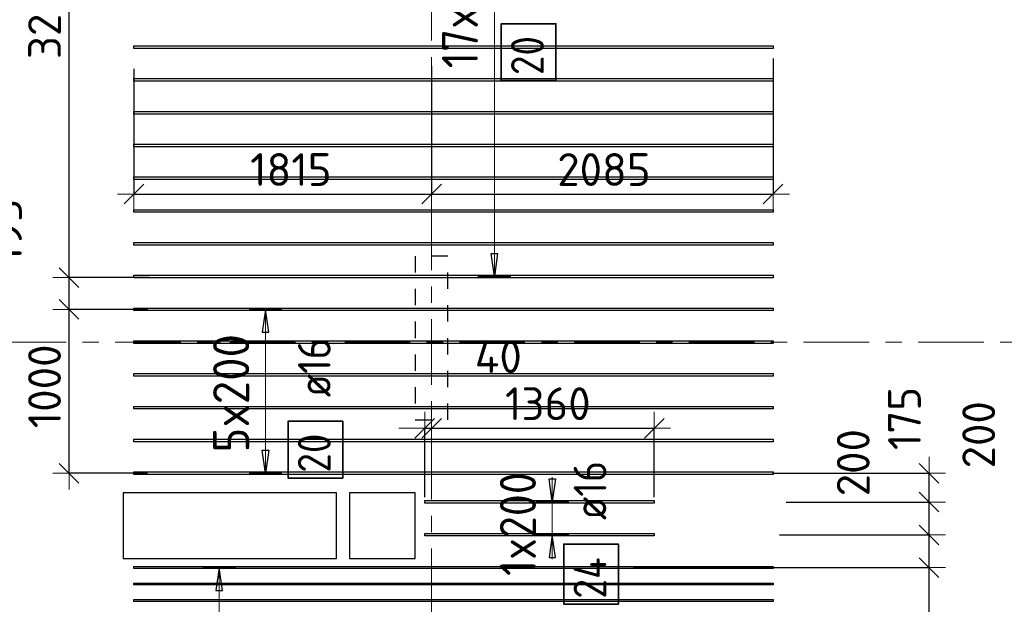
# Model space of a CAD drawing. Header units: metres. Extents: x -38 to 97, y -15 to 21.
# Tile 14 of 256: x 10.09 to 16.09, y 11.2 to 14.77. Entities that reach past the tile are written whole.
import ezdxf

# ---------------------------------------------------------------- set-up
doc = ezdxf.new("R2010")
doc.units = ezdxf.units.M
doc.header["$PDMODE"] = 65
for name, pattern in [('______11', [0.5, 0.4, -0.05, 0, -0.05]), ('______2', [0.0405, 0.03, -0.0105]), ('______5', [1.1, 0.8, -0.1, 0.1, -0.1])]:
    doc.linetypes.add(name, pattern=pattern)
for name, color, linetype, lineweight in [('XR$2$Осевая линия (1)', 7, '______5', 13), ('XR$6$Перекрытие (1)', 7, 'Continuous', 35), ('XR$6$Размерная линия (1)', 7, 'Continuous', 13)]:
    doc.layers.add(name, color=color, linetype=linetype, lineweight=lineweight)
doc.layers.add('XR$6$Арм.стержн.Доп. Арм верхн.зоны Х', color=7, linetype='Continuous', lineweight=35, true_color=0x8c8cff)
doc.layers.add('XR$7$Стена_ бетон несущ.', color=7, linetype='Continuous', lineweight=70, true_color=0xb4b496)
doc.styles.add('ISOCPEUR', font='txt')
doc.dimstyles.new('DIMSTYLE_3', dxfattribs={"dimtxt": 0.2, "dimasz": 0.2, "dimexe": 0, "dimexo": 0, "dimgap": 0.1, "dimtad": 2, "dimdec": 0, "dimlfac": 1000, "dimrnd": 5, "dimzin": 12, "dimdsep": 46, "dimtxsty": 'ISOCPEUR', "dimblk1": 'ALL_ML_STRICH', "dimblk2": 'ALL_ML_STRICH', "dimsah": 1, "dimcen": 0, "dimclrd": 7, "dimclre": 256, "dimclrt": 7, "dimadec": 0, "dimazin": 0, "dimtfac": 1, "dimtdec": 0, "dimtix": 1, "dimtmove": 2, "dimatfit": 3, "dimfxl": 0, "dimtzin": 0, "dimlwd": 0, "dimlwe": -3, "dimarcsym": 0})
doc.dimstyles.new('DIMSTYLE_36', dxfattribs={"dimtxt": 0.2, "dimasz": 0.2, "dimexe": 0, "dimexo": 0, "dimgap": 0.1, "dimtad": 2, "dimdec": 0, "dimlfac": 1000, "dimrnd": 5, "dimzin": 12, "dimdsep": 46, "dimtxsty": 'ISOCPEUR', "dimblk1": 'ALL_ML_STRICH', "dimblk2": 'ALL_ML_STRICH', "dimsah": 1, "dimcen": 0, "dimclrd": 7, "dimclre": 256, "dimclrt": 7, "dimadec": 0, "dimazin": 0, "dimtfac": 1, "dimtdec": 0, "dimtix": 1, "dimtmove": 2, "dimatfit": 3, "dimfxl": 0, "dimtvp": 1.2, "dimtzin": 0, "dimlwd": 0, "dimlwe": -3, "dimarcsym": 0})
doc.dimstyles.new('DIMSTYLE_37', dxfattribs={"dimtxt": 0.2, "dimasz": 0.2, "dimexe": 0, "dimexo": 0, "dimgap": 0.1, "dimtad": 0, "dimdec": 0, "dimlfac": 1000, "dimrnd": 5, "dimzin": 12, "dimdsep": 46, "dimtxsty": 'ISOCPEUR', "dimblk1": 'ALL_ML_STRICH', "dimblk2": 'ALL_ML_STRICH', "dimsah": 1, "dimcen": 0, "dimclrd": 7, "dimclre": 256, "dimclrt": 7, "dimadec": 0, "dimazin": 0, "dimtfac": 1, "dimtdec": 0, "dimtix": 1, "dimtmove": 2, "dimatfit": 3, "dimfxl": 0, "dimtvp": 1.2, "dimtzin": 0, "dimlwd": 0, "dimlwe": -3, "dimarcsym": 0})

# ---------------------------------------------------------------- blocks, each defined once
blk = doc.blocks.new('ALL_ML_STRICH')
at = {"color": 0, "linetype": 'ByBlock', "lineweight": -2}
for p, q in [((0, -0.5), (0, 0.5)), ((-1, 0), (0.5, 0)), ((-0.3, -0.3), (0.3, 0.3))]:
    blk.add_line(p, q, dxfattribs=at)
blk = doc.blocks.new('*D1053')
at = {"layer": 'DEFPOINTS', "color": 7, "linetype": 'Continuous', "lineweight": 13, "transparency": 33554687}
for p in [(13.8097, 11.4241), (14.6233, 9.8241), (15.6359, 9.8241)]:
    blk.add_point(p, dxfattribs=at)
at = {"layer": 'XR$6$Размерная линия (1)', "color": 9, "linetype": 'Continuous', "lineweight": -2, "true_color": 0xc7c7c7, "transparency": 33554687}
for p, q in [((13.8297, 11.4241), (15.6359, 11.4241)), ((14.6433, 9.8241), (15.6359, 9.8241))]:
    blk.add_line(p, q, dxfattribs=at)
at = {"layer": 'XR$6$Размерная линия (1)', "color": 7, "linetype": 'Continuous', "lineweight": -2, "transparency": 33554687}
blk.add_line((15.6359, 9.8241), (15.6359, 11.4241), dxfattribs=at)
at = {"layer": 'XR$6$Размерная линия (1)', "color": 7, "linetype": 'Continuous', "lineweight": 13, "transparency": 33554687, "xscale": 0.2, "yscale": 0.2, "zscale": 0.2}
for p, rotation in [((15.6359, 11.4241), 90), ((15.6359, 9.8241), 270)]:
    blk.add_blockref('ALL_ML_STRICH', p, dxfattribs=dict(at, rotation=rotation))
at = {"layer": 'XR$6$Размерная линия (1)', "color": 7, "linetype": 'Continuous', "lineweight": 13, "transparency": 33554687, "insert": (15.4859, 10.6541), "char_height": 0.2, "width": 0.8, "attachment_point": 5, "rotation": 90, "style": 'ISOCPEUR'}
blk.add_mtext('\\A1;{1600}', dxfattribs=at)
blk = doc.blocks.new('*D1054')
at = {"layer": 'DEFPOINTS', "color": 7, "linetype": 'Continuous', "lineweight": 13, "transparency": 33554687}
for p in [(14.7023, 11.6241), (13.8097, 11.4241), (15.6359, 11.4241)]:
    blk.add_point(p, dxfattribs=at)
at = {"layer": 'XR$6$Размерная линия (1)', "color": 9, "linetype": 'Continuous', "lineweight": -2, "true_color": 0xc7c7c7, "transparency": 33554687}
for p, q in [((14.7223, 11.6241), (15.6359, 11.6241)), ((13.8297, 11.4241), (15.6359, 11.4241))]:
    blk.add_line(p, q, dxfattribs=at)
at = {"layer": 'XR$6$Размерная линия (1)', "color": 7, "linetype": 'Continuous', "lineweight": -2, "transparency": 33554687}
blk.add_line((15.6359, 11.4241), (15.6359, 11.6241), dxfattribs=at)
at = {"layer": 'XR$6$Размерная линия (1)', "color": 7, "linetype": 'Continuous', "lineweight": 13, "transparency": 33554687, "xscale": 0.2, "yscale": 0.2, "zscale": 0.2}
for p, rotation in [((15.6359, 11.6241), 90), ((15.6359, 11.4241), 270)]:
    blk.add_blockref('ALL_ML_STRICH', p, dxfattribs=dict(at, rotation=rotation))
at = {"layer": 'XR$6$Размерная линия (1)', "color": 7, "linetype": 'Continuous', "lineweight": 13, "transparency": 33554687, "insert": (15.9386, 12.2347), "char_height": 0.2, "width": 0.6, "attachment_point": 5, "rotation": 90, "style": 'ISOCPEUR'}
blk.add_mtext('\\A1;{200}', dxfattribs=at)
blk = doc.blocks.new('*D1055')
at = {"layer": 'DEFPOINTS', "color": 7, "linetype": 'Continuous', "lineweight": 13, "transparency": 33554687}
for p in [(14.7428, 11.8241), (14.7023, 11.6241), (15.6359, 11.6241)]:
    blk.add_point(p, dxfattribs=at)
at = {"layer": 'XR$6$Размерная линия (1)', "color": 9, "linetype": 'Continuous', "lineweight": -2, "true_color": 0xc7c7c7, "transparency": 33554687}
for p, q in [((14.7628, 11.8241), (15.6359, 11.8241)), ((14.7223, 11.6241), (15.6359, 11.6241))]:
    blk.add_line(p, q, dxfattribs=at)
at = {"layer": 'XR$6$Размерная линия (1)', "color": 7, "linetype": 'Continuous', "lineweight": -2, "transparency": 33554687}
blk.add_line((15.6359, 11.6241), (15.6359, 11.8241), dxfattribs=at)
at = {"layer": 'XR$6$Размерная линия (1)', "color": 7, "linetype": 'Continuous', "lineweight": 13, "transparency": 33554687, "xscale": 0.2, "yscale": 0.2, "zscale": 0.2}
for p, rotation in [((15.6359, 11.8241), 90), ((15.6359, 11.6241), 270)]:
    blk.add_blockref('ALL_ML_STRICH', p, dxfattribs=dict(at, rotation=rotation))
at = {"layer": 'XR$6$Размерная линия (1)', "color": 7, "linetype": 'Continuous', "lineweight": 13, "transparency": 33554687, "insert": (15.173, 12.0643), "char_height": 0.2, "width": 0.6, "attachment_point": 5, "rotation": 90, "style": 'ISOCPEUR'}
blk.add_mtext('\\A1;{200}', dxfattribs=at)
blk = doc.blocks.new('*D1056')
at = {"layer": 'DEFPOINTS', "color": 7, "linetype": 'Continuous', "lineweight": 13, "transparency": 33554687}
for p in [(14.6613, 12.0002), (14.7428, 11.8241), (15.6359, 11.8241)]:
    blk.add_point(p, dxfattribs=at)
at = {"layer": 'XR$6$Размерная линия (1)', "color": 9, "linetype": 'Continuous', "lineweight": -2, "true_color": 0xc7c7c7, "transparency": 33554687}
for p, q in [((14.6813, 12.0002), (15.6359, 12.0002)), ((14.7628, 11.8241), (15.6359, 11.8241))]:
    blk.add_line(p, q, dxfattribs=at)
at = {"layer": 'XR$6$Размерная линия (1)', "color": 7, "linetype": 'Continuous', "lineweight": -2, "transparency": 33554687}
blk.add_line((15.6359, 11.8241), (15.6359, 12.0002), dxfattribs=at)
at = {"layer": 'XR$6$Размерная линия (1)', "color": 7, "linetype": 'Continuous', "lineweight": 13, "transparency": 33554687, "xscale": 0.2, "yscale": 0.2, "zscale": 0.2}
for p, rotation in [((15.6359, 12.0002), 90), ((15.6359, 11.8241), 270)]:
    blk.add_blockref('ALL_ML_STRICH', p, dxfattribs=dict(at, rotation=rotation))
at = {"layer": 'XR$6$Размерная линия (1)', "color": 7, "linetype": 'Continuous', "lineweight": 13, "transparency": 33554687, "insert": (15.4855, 12.3339), "char_height": 0.2, "width": 0.6, "attachment_point": 5, "rotation": 90, "style": 'ISOCPEUR'}
blk.add_mtext('\\A1;{175}', dxfattribs=at)
blk = doc.blocks.new('*D1182')
at = {"layer": 'DEFPOINTS', "color": 7, "linetype": 'Continuous', "lineweight": 13, "transparency": 33554687}
for p in [(10.7838, 14.4876), (12.6, 14.5033), (10.7838, 13.7033)]:
    blk.add_point(p, dxfattribs=at)
at = {"layer": 'XR$6$Размерная линия (1)', "color": 9, "linetype": 'Continuous', "lineweight": -2, "true_color": 0xc7c7c7, "transparency": 33554687}
for p, q in [((12.6, 14.4833), (12.6, 13.7033)), ((10.7838, 14.4676), (10.7838, 13.7033))]:
    blk.add_line(p, q, dxfattribs=at)
at = {"layer": 'XR$6$Размерная линия (1)', "color": 7, "linetype": 'Continuous', "lineweight": -2, "transparency": 33554687}
blk.add_line((10.7838, 13.7033), (12.6, 13.7033), dxfattribs=at)
at = {"layer": 'XR$6$Размерная линия (1)', "color": 7, "linetype": 'Continuous', "lineweight": 13, "transparency": 33554687, "xscale": 0.2, "yscale": 0.2, "zscale": 0.2, "rotation": 180}
blk.add_blockref('ALL_ML_STRICH', (10.7838, 13.7033), dxfattribs=at)
at = {"layer": 'XR$6$Размерная линия (1)', "color": 7, "linetype": 'Continuous', "lineweight": 13, "transparency": 33554687, "xscale": 0.2, "yscale": 0.2, "zscale": 0.2}
blk.add_blockref('ALL_ML_STRICH', (12.6, 13.7033), dxfattribs=at)
at = {"layer": 'XR$6$Размерная линия (1)', "color": 7, "linetype": 'Continuous', "lineweight": 13, "transparency": 33554687, "insert": (11.7419, 13.8533), "char_height": 0.2, "width": 0.8, "attachment_point": 5, "style": 'ISOCPEUR'}
blk.add_mtext('\\A1;{1815}', dxfattribs=at)
blk = doc.blocks.new('*D1183')
at = {"layer": 'DEFPOINTS', "color": 7, "linetype": 'Continuous', "lineweight": 13, "transparency": 33554687}
for p in [(14.6838, 14.5505), (12.6, 14.5033), (12.6, 13.7033)]:
    blk.add_point(p, dxfattribs=at)
at = {"layer": 'XR$6$Размерная линия (1)', "color": 9, "linetype": 'Continuous', "lineweight": -2, "true_color": 0xc7c7c7, "transparency": 33554687}
for p, q in [((12.6, 14.4833), (12.6, 13.7033)), ((14.6838, 14.5305), (14.6838, 13.7033))]:
    blk.add_line(p, q, dxfattribs=at)
at = {"layer": 'XR$6$Размерная линия (1)', "color": 7, "linetype": 'Continuous', "lineweight": -2, "transparency": 33554687}
blk.add_line((12.6, 13.7033), (14.6838, 13.7033), dxfattribs=at)
at = {"layer": 'XR$6$Размерная линия (1)', "color": 7, "linetype": 'Continuous', "lineweight": 13, "transparency": 33554687, "xscale": 0.2, "yscale": 0.2, "zscale": 0.2, "rotation": 180}
blk.add_blockref('ALL_ML_STRICH', (12.6, 13.7033), dxfattribs=at)
at = {"layer": 'XR$6$Размерная линия (1)', "color": 7, "linetype": 'Continuous', "lineweight": 13, "transparency": 33554687, "xscale": 0.2, "yscale": 0.2, "zscale": 0.2}
blk.add_blockref('ALL_ML_STRICH', (14.6838, 13.7033), dxfattribs=at)
at = {"layer": 'XR$6$Размерная линия (1)', "color": 7, "linetype": 'Continuous', "lineweight": 13, "transparency": 33554687, "insert": (13.6519, 13.8533), "char_height": 0.2, "width": 0.8, "attachment_point": 5, "style": 'ISOCPEUR'}
blk.add_mtext('\\A1;{2085}', dxfattribs=at)
blk = doc.blocks.new('*D1244')
at = {"layer": 'DEFPOINTS', "color": 7, "linetype": 'Continuous', "lineweight": 13, "transparency": 33554687}
for p in [(12.5589, 12.2742), (12.6, 12.2794), (12.5589, 11.8331)]:
    blk.add_point(p, dxfattribs=at)
at = {"layer": 'XR$6$Размерная линия (1)', "color": 9, "linetype": 'Continuous', "lineweight": -2, "true_color": 0xc7c7c7, "transparency": 33554687}
for p, q in [((12.5589, 11.8531), (12.5589, 12.2742)), ((12.6, 12.2742), (12.6, 12.2742))]:
    blk.add_line(p, q, dxfattribs=at)
at = {"layer": 'XR$6$Размерная линия (1)', "color": 7, "linetype": 'Continuous', "lineweight": -2, "transparency": 33554687}
blk.add_line((12.5589, 12.2742), (12.6, 12.2742), dxfattribs=at)
at = {"layer": 'XR$6$Размерная линия (1)', "color": 7, "linetype": 'Continuous', "lineweight": 13, "transparency": 33554687, "xscale": 0.2, "yscale": 0.2, "zscale": 0.2}
blk.add_blockref('ALL_ML_STRICH', (12.6, 12.2742), dxfattribs=at)
at = {"layer": 'XR$6$Размерная линия (1)', "color": 7, "linetype": 'Continuous', "lineweight": 13, "transparency": 33554687, "xscale": 0.2, "yscale": 0.2, "zscale": 0.2, "rotation": 180}
blk.add_blockref('ALL_ML_STRICH', (12.5589, 12.2742), dxfattribs=at)
at = {"layer": 'XR$6$Размерная линия (1)', "color": 7, "linetype": 'Continuous', "lineweight": 13, "transparency": 33554687, "insert": (13.0075, 12.7116), "char_height": 0.2, "width": 0.4, "attachment_point": 5, "style": 'ISOCPEUR'}
blk.add_mtext('\\A1;{40}', dxfattribs=at)
blk = doc.blocks.new('*D1245')
at = {"layer": 'DEFPOINTS', "color": 7, "linetype": 'Continuous', "lineweight": 13, "transparency": 33554687}
for p in [(12.6, 12.2794), (12.6, 12.2742), (13.9589, 11.8331)]:
    blk.add_point(p, dxfattribs=at)
at = {"layer": 'XR$6$Размерная линия (1)', "color": 9, "linetype": 'Continuous', "lineweight": -2, "true_color": 0xc7c7c7, "transparency": 33554687}
for p, q in [((12.6, 12.2742), (12.6, 12.2742)), ((13.9589, 11.8531), (13.9589, 12.2742))]:
    blk.add_line(p, q, dxfattribs=at)
at = {"layer": 'XR$6$Размерная линия (1)', "color": 7, "linetype": 'Continuous', "lineweight": -2, "transparency": 33554687}
blk.add_line((12.6, 12.2742), (13.9589, 12.2742), dxfattribs=at)
at = {"layer": 'XR$6$Размерная линия (1)', "color": 7, "linetype": 'Continuous', "lineweight": 13, "transparency": 33554687, "xscale": 0.2, "yscale": 0.2, "zscale": 0.2, "rotation": 180}
blk.add_blockref('ALL_ML_STRICH', (12.6, 12.2742), dxfattribs=at)
at = {"layer": 'XR$6$Размерная линия (1)', "color": 7, "linetype": 'Continuous', "lineweight": 13, "transparency": 33554687, "xscale": 0.2, "yscale": 0.2, "zscale": 0.2}
blk.add_blockref('ALL_ML_STRICH', (13.9589, 12.2742), dxfattribs=at)
at = {"layer": 'XR$6$Размерная линия (1)', "color": 7, "linetype": 'Continuous', "lineweight": 13, "transparency": 33554687, "insert": (13.3095, 12.4242), "char_height": 0.2, "width": 0.8, "attachment_point": 5, "style": 'ISOCPEUR'}
blk.add_mtext('\\A1;{1360}', dxfattribs=at)
blk = doc.blocks.new('*D1350')
at = {"layer": 'DEFPOINTS', "color": 7, "linetype": 'Continuous', "lineweight": 13, "transparency": 33554687}
for p in [(10.8893, 13.0002), (10.3887, 12.0002), (10.8864, 12.0002)]:
    blk.add_point(p, dxfattribs=at)
at = {"layer": 'XR$6$Размерная линия (1)', "color": 9, "linetype": 'Continuous', "lineweight": -2, "true_color": 0xc7c7c7, "transparency": 33554687}
for p, q in [((10.8693, 13.0002), (10.3887, 13.0002)), ((10.8664, 12.0002), (10.3887, 12.0002))]:
    blk.add_line(p, q, dxfattribs=at)
at = {"layer": 'XR$6$Размерная линия (1)', "color": 7, "linetype": 'Continuous', "lineweight": -2, "transparency": 33554687}
blk.add_line((10.3887, 12.0002), (10.3887, 13.0002), dxfattribs=at)
at = {"layer": 'XR$6$Размерная линия (1)', "color": 7, "linetype": 'Continuous', "lineweight": 13, "transparency": 33554687, "xscale": 0.2, "yscale": 0.2, "zscale": 0.2}
for p, rotation in [((10.3887, 13.0002), 90), ((10.3887, 12.0002), 270)]:
    blk.add_blockref('ALL_ML_STRICH', p, dxfattribs=dict(at, rotation=rotation))
at = {"layer": 'XR$6$Размерная линия (1)', "color": 7, "linetype": 'Continuous', "lineweight": 13, "transparency": 33554687, "insert": (10.2387, 12.5302), "char_height": 0.2, "width": 0.8, "attachment_point": 5, "rotation": 90, "style": 'ISOCPEUR'}
blk.add_mtext('\\A1;{1000}', dxfattribs=at)
blk = doc.blocks.new('*D1351')
at = {"layer": 'DEFPOINTS', "color": 7, "linetype": 'Continuous', "lineweight": 13, "transparency": 33554687}
for p in [(10.8968, 13.1944), (10.3887, 13.0002), (10.8893, 13.0002)]:
    blk.add_point(p, dxfattribs=at)
at = {"layer": 'XR$6$Размерная линия (1)', "color": 9, "linetype": 'Continuous', "lineweight": -2, "true_color": 0xc7c7c7, "transparency": 33554687}
for p, q in [((10.8768, 13.1944), (10.3887, 13.1944)), ((10.8693, 13.0002), (10.3887, 13.0002))]:
    blk.add_line(p, q, dxfattribs=at)
at = {"layer": 'XR$6$Размерная линия (1)', "color": 7, "linetype": 'Continuous', "lineweight": -2, "transparency": 33554687}
blk.add_line((10.3887, 13.0002), (10.3887, 13.1944), dxfattribs=at)
at = {"layer": 'XR$6$Размерная линия (1)', "color": 7, "linetype": 'Continuous', "lineweight": 13, "transparency": 33554687, "xscale": 0.2, "yscale": 0.2, "zscale": 0.2}
for p, rotation in [((10.3887, 13.1944), 90), ((10.3887, 13.0002), 270)]:
    blk.add_blockref('ALL_ML_STRICH', p, dxfattribs=dict(at, rotation=rotation))
at = {"layer": 'XR$6$Размерная линия (1)', "color": 7, "linetype": 'Continuous', "lineweight": 13, "transparency": 33554687, "insert": (10.0006, 13.4785), "char_height": 0.2, "width": 0.6, "attachment_point": 5, "rotation": 90, "style": 'ISOCPEUR'}
blk.add_mtext('\\A1;{195}', dxfattribs=at)
blk = doc.blocks.new('*D1352')
at = {"layer": 'DEFPOINTS', "color": 7, "linetype": 'Continuous', "lineweight": 13, "transparency": 33554687}
for p in [(10.6791, 16.4), (10.3887, 13.1944), (10.8968, 13.1944)]:
    blk.add_point(p, dxfattribs=at)
at = {"layer": 'XR$6$Размерная линия (1)', "color": 9, "linetype": 'Continuous', "lineweight": -2, "true_color": 0xc7c7c7, "transparency": 33554687}
for p, q in [((10.6591, 16.4), (10.3887, 16.4)), ((10.8768, 13.1944), (10.3887, 13.1944))]:
    blk.add_line(p, q, dxfattribs=at)
at = {"layer": 'XR$6$Размерная линия (1)', "color": 7, "linetype": 'Continuous', "lineweight": -2, "transparency": 33554687}
blk.add_line((10.3887, 13.1944), (10.3887, 16.4), dxfattribs=at)
at = {"layer": 'XR$6$Размерная линия (1)', "color": 7, "linetype": 'Continuous', "lineweight": 13, "transparency": 33554687, "xscale": 0.2, "yscale": 0.2, "zscale": 0.2}
for p, rotation in [((10.3887, 16.4), 90), ((10.3887, 13.1944), 270)]:
    blk.add_blockref('ALL_ML_STRICH', p, dxfattribs=dict(at, rotation=rotation))
at = {"layer": 'XR$6$Размерная линия (1)', "color": 7, "linetype": 'Continuous', "lineweight": 13, "transparency": 33554687, "insert": (10.2387, 14.8072), "char_height": 0.2, "width": 0.8, "attachment_point": 5, "rotation": 90, "style": 'ISOCPEUR'}
blk.add_mtext('\\A1;{3205}', dxfattribs=at)

msp = doc.modelspace()

# ---------------------------------------------------------------- linework, layer by layer
at = {"layer": 'XR$2$Осевая линия (1)', "color": 253, "linetype": '______11', "lineweight": 13, "true_color": 0xa0a0a0, "transparency": 33554687}
for p, q in [((12.6, 8.34), (12.6, 19.78)), ((-2.63, 12.8), (62.6, 12.8))]:
    msp.add_line(p, q, dxfattribs=at)
at = {"layer": 'XR$6$Арм.стержн.Доп. Арм верхн.зоны Х', "color": 7, "linetype": 'Continuous', "lineweight": 13, "transparency": 33554687}
for p, q in [((12.9832, 13.2002), (12.9832, 16.6002)), ((12.9832, 13.2002), (12.9832, 13.2002)), ((11.5873, 13.0002), (11.5873, 13.0002)), ((11.5873, 12.0002), (11.5873, 13.0002)), ((11.5873, 12.0002), (11.5873, 12.0002)), ((13.337, 11.8251), (13.337, 11.9751)), ((13.337, 11.6251), (13.337, 11.8251)), ((13.337, 11.6251), (13.337, 11.4751)), ((11.3047, 11.4241), (11.3047, 11.4241)), ((11.3047, 9.8241), (11.3047, 11.4241))]:
    msp.add_line(p, q, dxfattribs=at)
at = {"layer": 'XR$6$Арм.стержн.Доп. Арм верхн.зоны Х', "color": 7, "linetype": 'Continuous', "lineweight": 25, "transparency": 33554687}
for p, q in [((12.9832, 13.2002), (12.9632, 13.3402)), ((12.9632, 13.3402), (13.0032, 13.3402)), ((13.0032, 13.3402), (12.9832, 13.2002)), ((11.5873, 13.0002), (11.5673, 12.8602)), ((11.6073, 12.8602), (11.5873, 13.0002)), ((11.5673, 12.8602), (11.6073, 12.8602)), ((11.5873, 12.0002), (11.5673, 12.1402)), ((11.5673, 12.1402), (11.6073, 12.1402)), ((11.6073, 12.1402), (11.5873, 12.0002)), ((13.337, 11.8251), (13.317, 11.9651)), ((13.317, 11.9651), (13.357, 11.9651)), ((13.357, 11.9651), (13.337, 11.8251)), ((13.337, 11.6251), (13.317, 11.4851)), ((13.357, 11.4851), (13.337, 11.6251)), ((13.317, 11.4851), (13.357, 11.4851)), ((11.3047, 11.4241), (11.2847, 11.2841)), ((11.3247, 11.2841), (11.3047, 11.4241)), ((11.2847, 11.2841), (11.3247, 11.2841))]:
    msp.add_line(p, q, dxfattribs=at)
at = {"layer": 'XR$6$Арм.стержн.Доп. Арм верхн.зоны Х', "color": 253, "linetype": 'Continuous', "lineweight": -3, "true_color": 0xa0a0a0, "transparency": 33554687}
for p, q in [((12.9832, 13.2002), (12.8832, 13.2002)), ((12.9832, 13.2002), (13.0832, 13.2002)), ((11.5873, 13.0002), (11.4873, 13.0002)), ((11.5873, 13.0002), (11.6873, 13.0002)), ((11.5873, 12.0002), (11.4873, 12.0002)), ((11.5873, 12.0002), (11.6873, 12.0002)), ((13.337, 11.8251), (13.237, 11.8251)), ((13.337, 11.8251), (13.437, 11.8251)), ((13.337, 11.6251), (13.237, 11.6251)), ((13.337, 11.6251), (13.437, 11.6251)), ((11.3047, 11.4241), (11.2047, 11.4241)), ((11.3047, 11.4241), (11.4047, 11.4241))]:
    msp.add_line(p, q, dxfattribs=at)
at = {"layer": 'XR$6$Арм.стержн.Доп. Арм верхн.зоны Х', "color": 7, "linetype": 'Continuous', "lineweight": 35, "transparency": 33554687}
for points in [[(13.3585, 14.3965), (13.3585, 14.7432), (13.0251, 14.7432), (13.0251, 14.3965), (13.3585, 14.3965)], [(12.0578, 11.9706), (12.0578, 12.3173), (11.7245, 12.3173), (11.7245, 11.9706), (12.0578, 11.9706)], [(13.7403, 11.2013), (13.7403, 11.568), (13.407, 11.568), (13.407, 11.2013), (13.7403, 11.2013)]]:
    msp.add_lwpolyline(points, dxfattribs=at)
at = {"layer": 'XR$6$Арм.стержн.Доп. Арм верхн.зоны Х', "color": 7, "linetype": 'Continuous', "lineweight": 25, "transparency": 33554687}
for points in [[(10.7838, 14.6082), (14.6838, 14.6082), (14.6838, 14.5922), (10.7838, 14.5922), (10.7838, 14.6082)], [(10.7838, 14.4082), (14.6838, 14.4082), (14.6838, 14.3922), (10.7838, 14.3922), (10.7838, 14.4082)], [(10.7838, 14.2082), (14.6838, 14.2082), (14.6838, 14.1922), (10.7838, 14.1922), (10.7838, 14.2082)], [(10.7838, 14.0082), (14.6838, 14.0082), (14.6838, 13.9922), (10.7838, 13.9922), (10.7838, 14.0082)], [(10.7838, 13.8082), (14.6838, 13.8082), (14.6838, 13.7922), (10.7838, 13.7922), (10.7838, 13.8082)], [(10.7838, 13.6082), (14.6838, 13.6082), (14.6838, 13.5922), (10.7838, 13.5922), (10.7838, 13.6082)], [(10.7838, 13.4082), (14.6838, 13.4082), (14.6838, 13.3922), (10.7838, 13.3922), (10.7838, 13.4082)], [(10.7838, 13.2082), (14.6838, 13.2082), (14.6838, 13.1922), (10.7838, 13.1922), (10.7838, 13.2082)], [(10.7838, 13.0082), (14.6838, 13.0082), (14.6838, 12.9922), (10.7838, 12.9922), (10.7838, 13.0082)], [(10.7838, 12.8082), (14.6838, 12.8082), (14.6838, 12.7922), (10.7838, 12.7922), (10.7838, 12.8082)], [(10.7838, 12.6082), (14.6838, 12.6082), (14.6838, 12.5922), (10.7838, 12.5922), (10.7838, 12.6082)], [(10.7838, 12.4082), (14.6838, 12.4082), (14.6838, 12.3922), (10.7838, 12.3922), (10.7838, 12.4082)], [(10.7838, 12.2082), (14.6838, 12.2082), (14.6838, 12.1922), (10.7838, 12.1922), (10.7838, 12.2082)], [(10.7838, 12.0082), (14.6838, 12.0082), (14.6838, 11.9922), (10.7838, 11.9922), (10.7838, 12.0082)], [(12.5589, 11.8331), (13.9589, 11.8331), (13.9589, 11.8171), (12.5589, 11.8171), (12.5589, 11.8331)], [(12.5589, 11.6331), (13.9589, 11.6331), (13.9589, 11.6171), (12.5589, 11.6171), (12.5589, 11.6331)]]:
    msp.add_lwpolyline(points, dxfattribs=at)
at = {"layer": 'XR$6$Арм.стержн.Доп. Арм верхн.зоны Х', "color": 34, "linetype": 'Continuous', "lineweight": 25, "transparency": 33554687}
for points in [[(10.7838, 11.4301), (14.6838, 11.4301), (14.6838, 11.4181), (10.7838, 11.4181), (10.7838, 11.4301)], [(10.7838, 11.3301), (14.6838, 11.3301), (14.6838, 11.3181), (10.7838, 11.3181), (10.7838, 11.3301)], [(10.7838, 11.2301), (14.6838, 11.2301), (14.6838, 11.2181), (10.7838, 11.2181), (10.7838, 11.2301)]]:
    msp.add_lwpolyline(points, dxfattribs=at)
at = {"layer": 'XR$6$Перекрытие (1)', "color": 7, "linetype": 'Continuous', "lineweight": 25, "transparency": 33554687}
for p, q in [((10.7194, 11.8802), (10.7194, 11.4802)), ((12.0194, 11.8802), (10.7194, 11.8802)), ((12.0194, 11.4802), (12.0194, 11.8802)), ((12.1001, 11.8802), (12.1001, 11.4802)), ((12.5001, 11.8802), (12.1001, 11.8802)), ((12.5001, 11.4802), (12.5001, 11.8802)), ((10.7194, 11.4802), (12.0194, 11.4802)), ((12.1001, 11.4802), (12.5001, 11.4802))]:
    msp.add_line(p, q, dxfattribs=at)
at = {"layer": 'XR$7$Стена_ бетон несущ.', "color": 253, "linetype": '______2', "lineweight": -3, "true_color": 0xa0a0a0, "transparency": 33554687}
for p, q in [((12.5, 13.325), (12.4998, 13.325)), ((12.4998, 13.325), (12.4998, 12.325)), ((12.6998, 13.325), (12.5, 13.325)), ((12.6998, 12.325), (12.6998, 13.325)), ((12.4998, 12.325), (12.5, 12.325)), ((12.5, 12.325), (12.6998, 12.325))]:
    msp.add_line(p, q, dxfattribs=at)

# ---------------------------------------------------------------- texts
at = {"layer": 'XR$6$Арм.стержн.Доп. Арм верхн.зоны Х', "color": 7, "linetype": 'Continuous', "lineweight": 13, "transparency": 33554687, "char_height": 0.22, "attachment_point": 7, "rotation": 90, "style": 'ISOCPEUR'}
for s, insert, width in [('\\W0.91;17x200', (12.8832, 14.4712), 0.979318), ('\\W0.95;5x200', (11.4873, 12.1262), 0.873359), ('\\W0.89;1x200', (13.237, 11.3731), 0.823552)]:
    msp.add_mtext(s, dxfattribs=dict(at, insert=insert, width=width))
at = {"layer": 'XR$6$Арм.стержн.Доп. Арм верхн.зоны Х', "color": 7, "linetype": 'Continuous', "lineweight": 25, "transparency": 33554687, "char_height": 0.2, "attachment_point": 7, "rotation": 90, "style": 'ISOCPEUR'}
for s, insert, width in [('\\W0.87;20', (13.2851, 14.4299), 0.367208), ('\\W0.89; ø16 ', (11.9845, 12.3506), 0.749105), ('\\W0.87;20', (11.9845, 12.0039), 0.367208), ('\\W0.89; ø16 ', (13.667, 11.6013), 0.749105), ('\\W0.88;24', (13.667, 11.2346), 0.387995)]:
    msp.add_mtext(s, dxfattribs=dict(at, insert=insert, width=width))

# ---------------------------------------------------------------- dimensions: what is measured, and where the dimension line sits
at = {"layer": 'XR$6$Размерная линия (1)', "color": 7, "linetype": 'Continuous', "lineweight": 13, "transparency": 33554687}
for base, p1, p2, dimstyle, picture, middle in [((10.3887, 16.4), (10.8768, 13.1944), (10.6591, 16.4), 'DIMSTYLE_3', '*D1352', (10.2387, 14.8072)), ((10.3887, 13.1944), (10.8693, 13.0002), (10.8768, 13.1944), 'DIMSTYLE_36', '*D1351', (10.0006, 13.4785)), ((10.3887, 13.0002), (10.8664, 12.0002), (10.8693, 13.0002), 'DIMSTYLE_3', '*D1350', (10.2387, 12.5302)), ((15.6359, 12.0002), (14.7628, 11.8241), (14.6813, 12.0002), 'DIMSTYLE_36', '*D1056', (15.4855, 12.3339)), ((15.6359, 11.6241), (13.8297, 11.4241), (14.7223, 11.6241), 'DIMSTYLE_37', '*D1054', (15.9386, 12.2347)), ((15.6359, 11.8241), (14.7223, 11.6241), (14.7628, 11.8241), 'DIMSTYLE_36', '*D1055', (15.173, 12.0643)), ((15.6359, 11.4241), (14.6433, 9.8241), (13.8297, 11.4241), 'DIMSTYLE_3', '*D1053', (15.4859, 10.6541))]:
    dim = msp.add_linear_dim(base=base, p1=p1, p2=p2, angle=90, dimstyle=dimstyle, override={"dimpost": '<>', "dimclrd": 7, "dimclre": 9, "dimclrt": 7, "dimlwd": 0, "dimlwe": 65533}, dxfattribs=at)
    dim.commit()
    dim.dimension.update_dxf_attribs({"geometry": picture, "text_midpoint": middle, "dimtype": 160})
for base, p1, p2, dimstyle, picture, middle in [((14.6838, 13.7033), (12.6, 14.4833), (14.6838, 14.5305), 'DIMSTYLE_3', '*D1183', (13.6519, 13.8533)), ((12.6, 13.7033), (10.7838, 14.4676), (12.6, 14.4833), 'DIMSTYLE_3', '*D1182', (11.7419, 13.8533)), ((12.6, 12.2742), (12.5589, 11.8531), (12.6, 12.2742), 'DIMSTYLE_36', '*D1244', (13.0075, 12.7116)), ((13.9589, 12.2742), (12.6, 12.2742), (13.9589, 11.8531), 'DIMSTYLE_3', '*D1245', (13.3095, 12.4242))]:
    dim = msp.add_linear_dim(base=base, p1=p1, p2=p2, dimstyle=dimstyle, override={"dimpost": '<>', "dimclrd": 7, "dimclre": 9, "dimclrt": 7, "dimlwd": 0, "dimlwe": 65533}, dxfattribs=at)
    dim.commit()
    dim.dimension.update_dxf_attribs({"geometry": picture, "text_midpoint": middle, "dimtype": 160})

doc.saveas('drawing.dxf')
